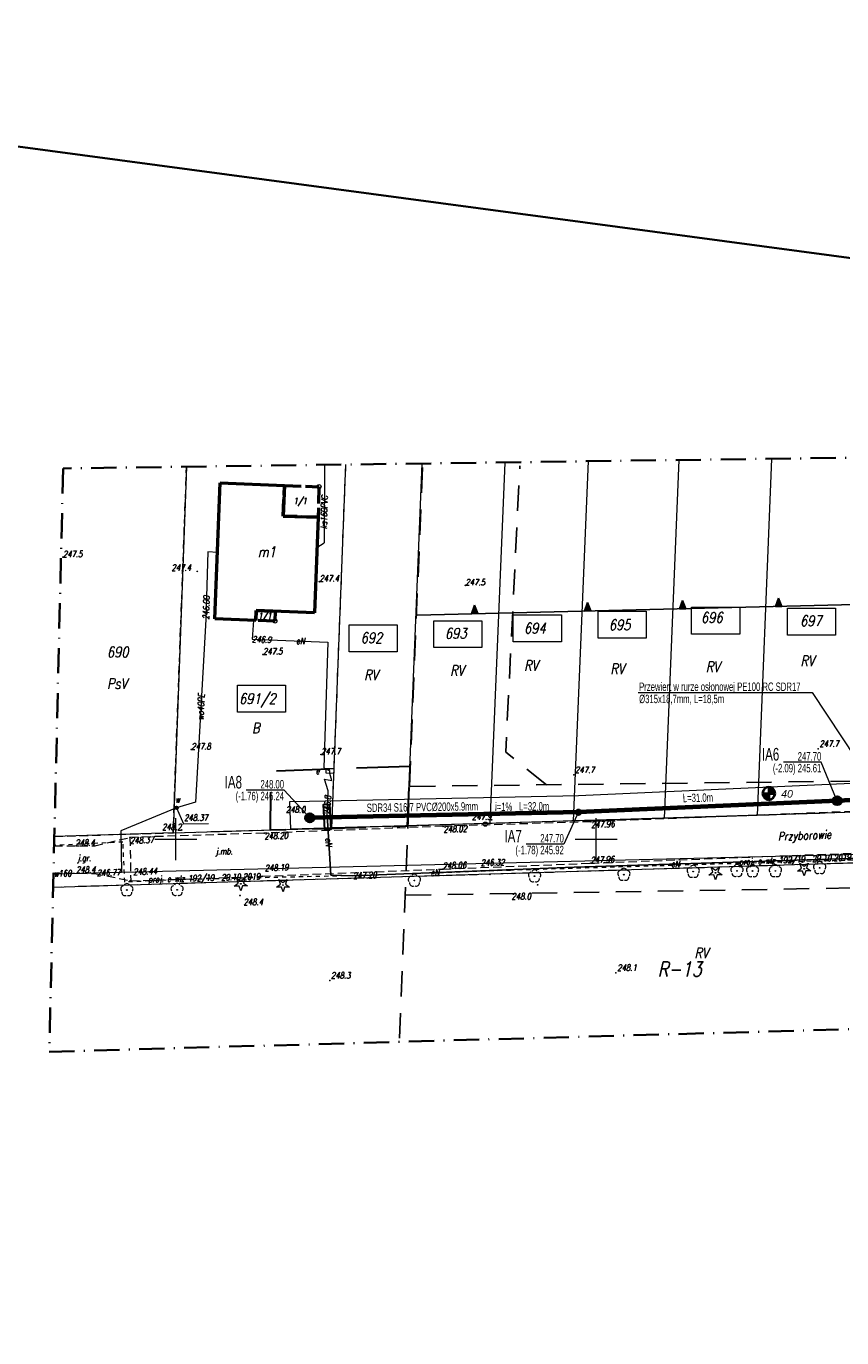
# Model space of a CAD drawing. Header units: millimetres. Extents: x 7436010 to 7436992, y 5663514 to 5666647.
# Tile 68 of 73: x 7436582 to 7436679, y 5666491 to 5666647. Entities that reach past the tile are written whole.
import ezdxf
from ezdxf.enums import TextEntityAlignment as Align

# ---------------------------------------------------------------- set-up
doc = ezdxf.new("R2010")
doc.units = ezdxf.units.MM
doc.header["$PDSIZE"] = 1
for name, pattern in [('$0$HIDDEN', [9.525, 6.35, -3.175]), ('1', [0]), ('2_EGBA', [2.5, 2, -0.5]), ('2_EGBU_A', [0]), ('3', [1, 0.5, -0.5]), ('4', [2.5, 1.5, -1]), ('EGKK', [2, 1.5, -0.5]), ('GAK', [3.5, 2, -0.75, 0, -0.75]), ('GDE', [0]), ('GUZ', [1.5, 1, -0.5]), ('KOU', [1.5, 1, -0.5]), ('UBE', [0]), ('UPE', [2, 1, 1])]:
    doc.linetypes.add(name, pattern=pattern)
for name, color, linetype, lineweight, plot in [('_AA Studnie 600 PP plamki', 244, 'Continuous', 35, False), ('_AA Studnie 600 PP SIEĆ', 244, 'Continuous', 35, False), ('RAMA WYPLOT', 3, 'Continuous', 35, False)]:
    doc.layers.add(name, color=color, linetype=linetype, lineweight=lineweight, plot=plot)
for name, color, linetype, lineweight in [('_AA_Kanalizacja grawitacyjna - trasa', 244, 'Continuous', 70), ('_AA_Studnia kanalizacyjna bet.1000mm - symbol', 24, 'Continuous', 40), ('_DZIAŁKI DO POZWOLENIA', 110, 'Continuous', 9), ('_GG_Otwory geologiczne - symbole', 10, 'Continuous', 40), ('_HH_Przewiert OPIS', 7, 'Continuous', 25), ('_J_rury AROT', 1, 'Continuous', 30), ('_LINIA ROZ.LOKA', 4, '$0$HIDDEN', 30), ('Dzialki', 7, 'GDE', 18), ('DZIALKI_SYT-WYS_T_0', 7, 'Continuous', 18), ('EDZPD_L_1', 7, 'GDE', 18), ('EDZPP_T_0', 7, 'Continuous', 18), ('EGBB_E_T_0', 7, 'Continuous', 18), ('EGBB_L_0', 7, '2_EGBU_A', 50), ('EGBC_E_T_3', 7, 'Continuous', 18), ('EGBC_L_3', 7, '2_EGBA', 50), ('EGBE_T_0', 7, 'Continuous', 18), ('EKLPK_L_0', 96, 'EGKK', 18), ('EKLTK_T_0', 96, 'Continuous', 18), ('EUZOU_T_0', 96, 'Continuous', 18), ('GG_otwory_geologiczne_geolog', 10, 'Continuous', 40), ('Linie_odn', 7, 'Continuous', 9), ('Linie_opisowe', 7, 'Continuous', 5), ('MPZP', 6, '4', 25), ('Nazwy ulic', 7, 'Continuous', 18), ('Numery_dzialek', 7, 'Continuous', 18), ('obszar odziaływania inwestcyji', 80, 'Continuous', 20), ('Podzial_sekcyjny_krzyze', 7, 'Continuous', 13), ('Punkty', 7, 'Continuous', 18), ('PunPOMIAR1', 7, 'Continuous', 18), ('RzedPOMIAR1', 7, 'Continuous', 18), ('SDROK_T_0', 7, 'Continuous', 18), ('SDRPK_L_1', 7, 'KOU', 18), ('SIEC_ENERGETYCZNA_L_0', 1, '3', 18), ('SZZPZ_T_0', 7, 'Continuous', 18), ('UEEOA_T_0', 1, 'Continuous', 18), ('UEEOC_T_0', 1, 'Continuous', 18), ('UEEOO_T_0', 1, 'Continuous', 18), ('UEEPA_T_0', 1, 'Continuous', 18), ('UEEPB_L_0', 1, 'UBE', 18), ('UEEPON_L_0', 1, 'UPE', 18), ('UKKOO_T_3', 34, 'Continuous', 18), ('UKKPOR_L_3', 34, '1', 18), ('UWWOA_T_0', 5, 'Continuous', 18), ('UWWOC_T_0', 5, 'Continuous', 18), ('UWWOO_T_0', 5, 'Continuous', 18), ('UWWPA_T_0', 5, 'Continuous', 18), ('UWWPO_L_0', 5, '1', 18), ('UŻYTKI LINIE', 96, 'GUZ', 18), ('UŻYTKI OZNACZENIE', 96, 'Continuous', 18), ('WEKTOR WODOCIĄGI wo', 5, 'Continuous', 18), ('WUKOS_T_0', 7, 'Continuous', 18), ('WUKOS_T_1', 7, 'Continuous', 18), ('ZAKRES MAPY', 1, 'GAK', 35)]:
    doc.layers.add(name, color=color, linetype=linetype, lineweight=lineweight)
for name, color, linetype in [('_AA_Studnia kanalizacyjna bet.1000mm - plamki', 255, 'Continuous'), ('_map', 7, 'Continuous'), ('TEKST ks sieć L _ i', 244, 'Continuous'), ('TEKST ks studnia', 244, 'Continuous')]:
    doc.layers.add(name, color=color, linetype=linetype)
doc.styles.add('K1_ACAD', font='romans.shx', dxfattribs={"width": 0.8, "oblique": 12})
doc.styles.add('PLAN 1 pop.', font='ARIALN.TTF', dxfattribs={"width": 0.8})
doc.styles.add('PLAN 2 pop.', font='ARIALN.TTF', dxfattribs={"width": 0.8})

# ---------------------------------------------------------------- blocks, each defined once
blk = doc.blocks.new('GRO')
at = {"linetype": 'Continuous'}
blk.add_circle((0, 0), 0.045, dxfattribs=at)
blk = doc.blocks.new('2_EGBO')
at = {"linetype": 'Continuous'}
blk.add_circle((0, 0), 0.25, dxfattribs=at)
blk = doc.blocks.new('GRT')
at = {"linetype": 'Continuous'}
blk.add_circle((0, 0), 0.25, dxfattribs=at)
blk = doc.blocks.new('DLI')
at = {"linetype": 'Continuous'}
blk.add_circle((0, 0), 0.045, dxfattribs=at)
for centre, start, end in [((-0.36, 0.12), 102.1445, 221.86), ((0, 0.38), 30.1401, 149.8599), ((0.36, 0.12), 318.14, 77.8555), ((-0.22, -0.3), 174.1482, 293.8542), ((0.22, -0.3), 246.1458, 5.8518)]:
    blk.add_arc(centre, 0.375, start, end, dxfattribs=at)
blk = doc.blocks.new('DIG')
at = {"linetype": 'Continuous'}
for p, q in [((-0.78225, -0.26495), (-0.3012, 0.09375)), ((-0.3012, 0.09375), (-0.4937, 0.6621)), ((-0.4937, 0.6621), (-0.0039, 0.31545)), ((-0.0039, 0.31545), (0.4771, 0.67415)), ((0.4771, 0.67415), (0.2988, 0.1012)), ((0.2988, 0.1012), (0.7886, -0.24545)), ((-0.18225, -0.2575), (-0.78225, -0.26495)), ((0.01025, -0.82585), (-0.18225, -0.2575)), ((0.1886, -0.2529), (0.01025, -0.82585)), ((0.7886, -0.24545), (0.1886, -0.2529))]:
    blk.add_line(p, q, dxfattribs=at)
blk.add_circle((0, 0), 0.045, dxfattribs=at)
blk = doc.blocks.new('SUUS18_01')
at = {"linetype": 'Continuous'}
for p, q in [((0.5, 0.25), (-0.5, 0.25)), ((-0.5, 0.25), (-0.5, -0.25)), ((0.5, -0.25), (0.5, 0.25)), ((-0.5, -0.25), (0.5, -0.25))]:
    blk.add_line(p, q, dxfattribs=at)
blk = doc.blocks.new('SUUS25')
at = {"linetype": 'Continuous'}
for radius in [0.2, 0.175, 0.15, 0.125, 0.1, 0.075, 0.05, 0.025, 0.00715]:
    blk.add_circle((0, 0), radius, dxfattribs=at)
blk = doc.blocks.new('WSP')
at = {"linetype": 'Continuous'}
blk.add_circle((0, 0), 0.045, dxfattribs=at)
blk = doc.blocks.new('STUDZ')
at = {"layer": 'Dzialki'}
for p, q in [((7436601.27, 5666594.34), (7436599.68, 5666550.76)), ((7436618.56, 5666551.33), (7436620.22, 5666594.6)), ((7436599.68, 5666550.76), (7436618.56, 5666551.33)), ((7436791.85, 5666550.59), (7436637.36, 5666545.82)), ((7436637.36, 5666545.82), (7436585.4, 5666544.26))]:
    blk.add_line(p, q, dxfattribs=at)
at = {"layer": 'EDZPD_L_1'}
for p, q in [((7436627.56, 5666551.57), (7436629.32, 5666594.72)), ((7436639.13, 5666594.86), (7436637.35, 5666551.87)), ((7436647.29, 5666552.17), (7436649.09, 5666594.99)), ((7436659.85, 5666595.14), (7436658.08, 5666552.47)), ((7436670.88, 5666595.29), (7436669.17, 5666552.83)), ((7436637.35, 5666551.87), (7436627.56, 5666551.57)), ((7436647.29, 5666552.17), (7436637.35, 5666551.87)), ((7436651.25, 5666552.29), (7436647.29, 5666552.17)), ((7436658.08, 5666552.47), (7436651.25, 5666552.29)), ((7436669.17, 5666552.83), (7436658.08, 5666552.47)), ((7436679.57, 5666553.17), (7436669.17, 5666552.83)), ((7436599.68, 5666550.76), (7436585.55, 5666550.32)), ((7436627.56, 5666551.57), (7436618.56, 5666551.33))]:
    blk.add_line(p, q, dxfattribs=at)
at = {"layer": 'EGBB_L_0'}
for p, q in [((7436604.65, 5666576.22), (7436605.29, 5666592.42)), ((7436605.29, 5666592.42), (7436612.92, 5666592.1)), ((7436612.92, 5666592.1), (7436612.76, 5666588.45)), ((7436612.76, 5666588.45), (7436616.92, 5666588.33)), ((7436616.92, 5666588.33), (7436616.5, 5666576.96)), ((7436609.55, 5666577.22), (7436609.5, 5666576.02)), ((7436616.5, 5666576.96), (7436609.55, 5666577.22)), ((7436609.5, 5666576.02), (7436604.65, 5666576.22))]:
    blk.add_line(p, q, dxfattribs=at)
at = {"layer": 'EGBC_L_3'}
for p, q in [((7436612.76, 5666588.45), (7436612.92, 5666592.1)), ((7436612.92, 5666592.1), (7436617.02, 5666591.96)), ((7436617.02, 5666591.96), (7436616.92, 5666588.33)), ((7436616.92, 5666588.33), (7436612.76, 5666588.45)), ((7436609.5, 5666576.02), (7436609.55, 5666577.22)), ((7436609.55, 5666577.22), (7436611.8, 5666577.14)), ((7436611.8, 5666577.14), (7436611.78, 5666575.97)), ((7436611.78, 5666575.97), (7436609.5, 5666576.02))]:
    blk.add_line(p, q, dxfattribs=at)
at = {"layer": 'EKLPK_L_0', "linetype": 'GUZ', "flags": 128}
for points in [[(7436791.85, 5666550.59), (7436637.36, 5666545.82)], [(7436637.36, 5666545.82), (7436585.4, 5666544.26)]]:
    blk.add_lwpolyline(points, dxfattribs=at)
at = {"layer": 'Podzial_sekcyjny_krzyze', "color": 7, "lineweight": 13}
for p, q in [((7436600, 5666547.5), (7436600, 5666552.5)), ((7436650, 5666547.5), (7436650, 5666552.5)), ((7436597.5, 5666550), (7436602.5, 5666550)), ((7436647.5, 5666550), (7436652.5, 5666550))]:
    blk.add_line(p, q, dxfattribs=at)
at = {"layer": 'PunPOMIAR1'}
for p in [(7436676.42, 5666560.77), (7436647.35, 5666557.65), (7436615.84, 5666553.01), (7436618.3, 5666533.17), (7436652.36, 5666534.1)]:
    blk.add_point(p, dxfattribs=at)
at = {"layer": 'RAMA WYPLOT', "flags": 128}
blk.add_lwpolyline([(7436474.28, 5666646.78), (7436381.84, 5665956.72), (7436798.12, 5665900.96), (7436890.56, 5666591.01)], close=True, dxfattribs=at)
at = {"layer": 'SDRPK_L_1'}
for p, q in [((7436691.03, 5666553.72), (7436649.37, 5666552.08)), ((7436649.37, 5666552.08), (7436631.81, 5666551.53)), ((7436590.35, 5666549.21), (7436594.54, 5666550.21)), ((7436610.51, 5666550.72), (7436594.54, 5666550.21)), ((7436594.54, 5666550.21), (7436594.63, 5666545.04)), ((7436631.81, 5666551.53), (7436610.51, 5666550.72)), ((7436585.52, 5666549.2), (7436590.35, 5666549.21)), ((7436631.75, 5666546.44), (7436649.36, 5666547.14)), ((7436649.36, 5666547.14), (7436688.15, 5666548.63)), ((7436585.45, 5666545.98), (7436590.31, 5666545.92)), ((7436590.31, 5666545.92), (7436594.63, 5666545.04)), ((7436594.63, 5666545.04), (7436610.28, 5666545.58)), ((7436610.28, 5666545.58), (7436631.75, 5666546.44))]:
    blk.add_line(p, q, dxfattribs=at)
at = {"layer": 'SIEC_ENERGETYCZNA_L_0'}
for p, q in [((7436593.7, 5666549.65), (7436585.52, 5666549.26)), ((7436593.93, 5666544.9), (7436593.7, 5666549.65)), ((7436673.08, 5666547.29), (7436657.18, 5666546.82)), ((7436681.58, 5666547.54), (7436673.08, 5666547.29)), ((7436622.14, 5666545.68), (7436600.85, 5666545.19)), ((7436639.82, 5666546.29), (7436622.14, 5666545.68)), ((7436657.18, 5666546.82), (7436639.82, 5666546.29)), ((7436600.85, 5666545.19), (7436593.93, 5666544.9))]:
    blk.add_line(p, q, dxfattribs=at)
at = {"layer": 'UEEPB_L_0'}
for p, q in [((7436617.99, 5666552.87), (7436618.43, 5666545.71)), ((7436647.38, 5666546.68), (7436706.1, 5666548.48)), ((7436618.43, 5666545.71), (7436621.07, 5666545.65)), ((7436621.07, 5666545.65), (7436647.38, 5666546.68))]:
    blk.add_line(p, q, dxfattribs=at)
at = {"layer": 'UEEPON_L_0'}
for p, q in [((7436609.22, 5666576.03), (7436609.07, 5666573.82)), ((7436609.07, 5666573.82), (7436618.1, 5666573.45)), ((7436618.1, 5666573.45), (7436617.59, 5666558.49)), ((7436617.59, 5666558.49), (7436618.33, 5666558.13)), ((7436618.32, 5666557.8), (7436618.33, 5666558.13)), ((7436618.11, 5666555.77), (7436617.67, 5666557.15)), ((7436617.67, 5666557.15), (7436618.54, 5666557)), ((7436618.54, 5666557), (7436618.32, 5666557.8)), ((7436617.99, 5666552.87), (7436618.11, 5666555.77)), ((7436618.43, 5666545.71), (7436617.99, 5666552.87)), ((7436706.1, 5666548.48), (7436647.38, 5666546.68)), ((7436621.07, 5666545.65), (7436618.43, 5666545.71)), ((7436647.38, 5666546.68), (7436621.07, 5666545.65))]:
    blk.add_line(p, q, dxfattribs=at)
at = {"layer": 'UKKPOR_L_3'}
for p in [(7436617.67, 5666594.56), (7436616.79, 5666584.71)]:
    blk.add_line(p, (7436617.63, 5666585.28), dxfattribs=at)
at = {"layer": 'UWWOC_T_0'}
for p, q in [((7436600.07, 5666553.74), (7436600.89, 5666551.81)), ((7436600.89, 5666551.81), (7436603.9, 5666551.85))]:
    blk.add_line(p, q, dxfattribs=at)
at = {"layer": 'UWWPO_L_0'}
for p, q in [((7436603.8, 5666584.19), (7436603.57, 5666576.14)), ((7436604.96, 5666584.13), (7436603.8, 5666584.19)), ((7436603.57, 5666576.14), (7436602.33, 5666554.41)), ((7436600.07, 5666553.74), (7436593.46, 5666550.99)), ((7436602.33, 5666554.41), (7436600.07, 5666553.74)), ((7436593.46, 5666550.99), (7436593.53, 5666546.05))]:
    blk.add_line(p, q, dxfattribs=at)
at = {"layer": 'UŻYTKI LINIE', "flags": 128}
for points in [[(7436585.55, 5666550.32), (7436599.68, 5666550.76), (7436601.27, 5666594.34)], [(7436618.56, 5666551.33), (7436620.22, 5666594.6)], [(7436787.56, 5666556.15), (7436765.23, 5666555.63), (7436750.63, 5666555.32), (7436739.24, 5666554.97), (7436727.85, 5666554.63), (7436700.75, 5666553.81), (7436679.57, 5666553.17), (7436669.17, 5666552.83), (7436658.08, 5666552.47), (7436647.29, 5666552.17), (7436637.35, 5666551.87), (7436627.56, 5666551.57), (7436618.56, 5666551.33)], [(7436599.68, 5666550.76), (7436618.56, 5666551.33)]]:
    blk.add_lwpolyline(points, dxfattribs=at)
at = {"layer": 'WEKTOR WODOCIĄGI wo'}
blk.add_line((7436686.15, 5666548.32), (7436585.44, 5666545.85), dxfattribs=at)
at = {"layer": 'ZAKRES MAPY', "ltscale": 1.5}
blk.add_lwpolyline([(7436499.64, 5664770.19), (7436618.18, 5665205.39), (7436683.21, 5665437.78), (7436699.29, 5665515.69), (7436766.55, 5666002.2), (7436830.55, 5666510.53), (7436842.09, 5666581.76), (7436785.51, 5666596.85), (7436785.51, 5666596.85), (7436586.58, 5666594.14), (7436584.94, 5666524.7), (7436750.08, 5666529.35), (7436745.08, 5666424.3), (7436720.95, 5666302.3), (7436720.95, 5666302.3), (7436688.83, 5666001.55), (7436443.21, 5666009.35), (7436440.09, 5665956.61), (7436694.21, 5665946.11), (7436662.94, 5665733.97), (7436630.66, 5665497.39), (7436531.49, 5665129.94)], dxfattribs=at)
at = {"layer": 'EDZPP_T_0'}
blk.add_blockref('GRT', (7436636.81, 5666551.79), dxfattribs=at)
at = {"layer": 'EGBE_T_0'}
for p in [(7436617.02, 5666591.96), (7436611.78, 5666575.97)]:
    blk.add_blockref('2_EGBO', p, dxfattribs=at)
at = {"layer": 'Punkty'}
for p in [(7436599.68, 5666550.76), (7436618.56, 5666551.33), (7436637.36, 5666545.82)]:
    blk.add_blockref('GRO', p, dxfattribs=at)
at = {"layer": 'SZZPZ_T_0'}
for name, p in [('DIG', (7436674.75, 5666546.47)), ('DLI', (7436676.6, 5666546.58)), ('DLI', (7436628.38, 5666545.09)), ('DLI', (7436642.68, 5666545.6)), ('DLI', (7436653.3, 5666545.78)), ('DLI', (7436661.55, 5666546.14)), ('DIG', (7436664.2, 5666546)), ('DLI', (7436666.76, 5666546.23)), ('DLI', (7436668.61, 5666546.21)), ('DLI', (7436671.33, 5666546.22)), ('DLI', (7436594.17, 5666543.95)), ('DLI', (7436600.15, 5666543.97)), ('DIG', (7436607.73, 5666544.68)), ('DIG', (7436612.74, 5666544.54))]:
    blk.add_blockref(name, p, dxfattribs=at)
at = {"layer": 'UEEPA_T_0', "rotation": 358.7876114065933}
blk.add_blockref('SUUS18_01', (7436618.33, 5666558.13), dxfattribs=at)
at = {"layer": 'UWWPA_T_0'}
blk.add_blockref('SUUS25', (7436600.07, 5666553.74), dxfattribs=at)
at = {"layer": 'WUKOS_T_0'}
for p in [(7436586.57, 5666583.58), (7436602.55, 5666581.88), (7436617.09, 5666580.66), (7436634.46, 5666580.22), (7436610.37, 5666571.99), (7436601.84, 5666560.68), (7436617.3, 5666560.09), (7436649.37, 5666552.08), (7436594.54, 5666550.21), (7436610.51, 5666550.72), (7436631.81, 5666551.53), (7436590.35, 5666549.21), (7436649.36, 5666547.14), (7436590.31, 5666545.92), (7436610.28, 5666545.58), (7436631.75, 5666546.44), (7436594.6, 5666545.08)]:
    blk.add_blockref('WSP', p, dxfattribs=at)
for p, rotation in [((7436637.55, 5666552.31), 0.06222666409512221), ((7436600.68, 5666551.09), 0.06236326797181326), ((7436643.04, 5666544.57), 0.06222666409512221), ((7436607.63, 5666543.29), 0.06239058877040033)]:
    blk.add_blockref('WSP', p, dxfattribs=dict(at, rotation=rotation))
at = {"layer": 'DZIALKI_SYT-WYS_T_0', "style": 'K1_ACAD', "oblique": 12, "width": 0.8}
for s, p in [('696', (7436663.78, 5666576.38)), ('697', (7436675.56, 5666575.99)), ('693', (7436633.31, 5666574.5)), ('694', (7436642.72, 5666575.12)), ('695', (7436652.81, 5666575.52)), ('692', (7436623.28, 5666573.96)), ('690', (7436593.09, 5666572.29))]:
    blk.add_text(s, height=1.25, dxfattribs=at).set_placement(p, align=Align.MIDDLE)
at = {"layer": 'EGBB_E_T_0', "style": 'K1_ACAD', "oblique": 12, "width": 0.8}
blk.add_text('m1', height=1.25, dxfattribs=at).set_placement((7436610.83, 5666584.2), align=Align.MIDDLE)
at = {"layer": 'EGBC_E_T_3', "style": 'K1_ACAD', "oblique": 12, "width": 0.8}
for p in [(7436614.79, 5666590.22), (7436610.57, 5666576.5)]:
    blk.add_text('1/1', height=0.75, dxfattribs=at).set_placement(p, align=Align.MIDDLE)
at = {"layer": 'EKLTK_T_0', "style": 'K1_ACAD', "oblique": 12, "width": 0.8}
blk.add_text('B', height=1.25, dxfattribs=at).set_placement((7436609.05, 5666563.86), align=Align.TOP_LEFT)
blk.add_text('RV', height=1.25, dxfattribs=at).set_placement((7436662.53, 5666536.45), align=Align.MIDDLE)
at = {"layer": 'EUZOU_T_0', "style": 'K1_ACAD', "oblique": 12, "width": 0.8}
for s, p in [('RV', (7436633.46, 5666570.08)), ('RV', (7436642.26, 5666570.68)), ('PsV', (7436593, 5666568.51)), ('RV', (7436623.22, 5666569.55))]:
    blk.add_text(s, height=1.25, dxfattribs=at).set_placement(p, align=Align.MIDDLE)
at = {"layer": 'Nazwy ulic', "style": 'K1_ACAD', "oblique": 12, "width": 0.8}
blk.add_text('Przyborowie', height=1, rotation=2.197, dxfattribs=at).set_placement((7436674.81, 5666550.31), align=Align.MIDDLE)
at = {"layer": 'Numery_dzialek', "style": 'K1_ACAD', "oblique": 12, "width": 0.8}
blk.add_text('691/2', height=1.25, dxfattribs=at).set_placement((7436607.53, 5666567.36), align=Align.TOP_LEFT)
at = {"layer": 'RzedPOMIAR1', "style": 'K1_ACAD', "oblique": 12, "width": 0.8}
for s, p in [('247.7', (7436676.58, 5666561)), ('247.7', (7436647.51, 5666557.88)), ('248.0', (7436613.1, 5666553.16)), ('248.1', (7436652.52, 5666534.33)), ('248.3', (7436618.46, 5666533.4))]:
    blk.add_text(s, height=0.75, dxfattribs=at).set_placement(p)
at = {"layer": 'SDROK_T_0', "style": 'K1_ACAD', "oblique": 12, "width": 0.8}
blk.add_text('j.mb.', height=0.75, dxfattribs=at).set_placement((7436604.73, 5666548.55), align=Align.MIDDLE_LEFT)
blk.add_text('j.gr.', height=0.75, dxfattribs=at).set_placement((7436588.3, 5666547.38))
at = {"layer": 'SIEC_ENERGETYCZNA_L_0', "style": 'K1_ACAD', "oblique": 12, "width": 0.8}
for rotation, p in [(2.5261, (7436667.01, 5666546.91)), (1.5481, (7436596.72, 5666544.84))]:
    blk.add_text('proj. e wlz 192/19  29.10.2019', height=0.75, rotation=rotation, dxfattribs=at).set_placement(p)
at = {"layer": 'UEEOA_T_0', "style": 'K1_ACAD', "oblique": 12, "width": 0.8}
blk.add_text('e', height=0.75, dxfattribs=at).set_placement((7436616.64, 5666557.73))
at = {"layer": 'UEEOC_T_0', "style": 'K1_ACAD', "oblique": 12, "width": 0.8}
for s, rotation, p in [('246.9', 357.6851, (7436609.07, 5666573.82)), ('246.8', 87.6305, (7436617.99, 5666552.87)), ('247.20', 2.2419, (7436621.07, 5666545.65))]:
    blk.add_text(s, height=0.75, rotation=rotation, dxfattribs=at).set_placement(p, align=Align.MIDDLE_LEFT)
at = {"layer": 'UEEOO_T_0', "style": 'K1_ACAD', "oblique": 12, "width": 0.8}
blk.add_text('eN', height=0.75, dxfattribs=at).set_placement((7436614.81, 5666573.59), align=Align.MIDDLE)
for rotation, p in [(273.5165, (7436618.19, 5666549.64)), (1.7558, (7436659.42, 5666547.05)), (2.2419, (7436630.82, 5666546.03))]:
    blk.add_text('eN', height=0.75, rotation=rotation, dxfattribs=at).set_placement(p, align=Align.MIDDLE)
at = {"layer": 'UKKOO_T_3', "style": 'K1_ACAD', "oblique": 12, "width": 0.8}
blk.add_text('ks160PVC', height=0.75, rotation=88.47, dxfattribs=at).set_placement((7436617.64, 5666588.92), align=Align.MIDDLE)
at = {"layer": 'UWWOA_T_0', "style": 'K1_ACAD', "oblique": 12, "width": 0.8}
blk.add_text('w', height=0.75, dxfattribs=at).set_placement((7436599.92, 5666554.33))
at = {"layer": 'UWWOC_T_0', "style": 'K1_ACAD', "oblique": 12, "width": 0.8}
for s, rotation, p in [('246.00', 88.3634, (7436603.57, 5666576.14)), ('248.37', 359.7149, (7436600.98, 5666552.56))]:
    blk.add_text(s, height=0.75, rotation=rotation, dxfattribs=at).set_placement(p, align=Align.MIDDLE_LEFT)
for s, p in [('246.32', (7436636.29, 5666546.82)), ('246.77', (7436590.61, 5666545.61))]:
    blk.add_text(s, height=0.75, rotation=1.404, dxfattribs=at).set_placement(p)
at = {"layer": 'UWWOO_T_0', "style": 'K1_ACAD', "oblique": 12, "width": 0.8}
blk.add_text('wo40PE', height=0.75, rotation=86.733, dxfattribs=at).set_placement((7436602.98, 5666565.74), align=Align.MIDDLE)
blk.add_text('w160', height=0.75, rotation=1.4042, dxfattribs=at).set_placement((7436586.54, 5666545.55), align=Align.CENTER)
at = {"layer": 'UŻYTKI OZNACZENIE', "style": 'K1_ACAD', "oblique": 12, "width": 0.8}
for p in [(7436652.52, 5666570.27), (7436663.89, 5666570.51), (7436675.14, 5666571.24)]:
    blk.add_text('RV', height=1.25, dxfattribs=at).set_placement(p, align=Align.MIDDLE)
at = {"layer": 'WUKOS_T_1', "style": 'K1_ACAD', "oblique": 12, "width": 0.8}
for s, p in [('247.5', (7436586.57, 5666583.58)), ('247.4', (7436599.49, 5666581.96)), ('247.4', (7436617.09, 5666580.66)), ('247.5', (7436634.46, 5666580.22)), ('247.5', (7436610.37, 5666571.99)), ('247.8', (7436601.84, 5666560.68)), ('247.7', (7436617.29, 5666560.09))]:
    blk.add_text(s, height=0.75, dxfattribs=at).set_placement(p)
for s, rotation, p in [('248.2', 0.0624, (7436600.68, 5666551.09)), ('247.9', 0.0622, (7436637.55, 5666552.31))]:
    blk.add_text(s, height=0.75, rotation=rotation, dxfattribs=at).set_placement(p, align=Align.RIGHT)
for s, rotation, p in [('247.96', 2.2626, (7436649.37, 5666552.08)), ('248.37', 1.832, (7436594.54, 5666550.21)), ('248.20', 2.1648, (7436610.51, 5666550.72)), ('248.02', 1.7967, (7436631.81, 5666551.53)), ('248.4', 0.0624, (7436608.05, 5666542.91))]:
    blk.add_text(s, height=0.75, rotation=rotation, dxfattribs=at).set_placement(p, align=Align.TOP_LEFT)
blk.add_text('248.4', height=0.75, dxfattribs=at).set_placement((7436590.35, 5666549.21), align=Align.RIGHT)
for s, rotation, p in [('248.06', 2.2861, (7436631.75, 5666546.44)), ('247.96', 2.197, (7436649.36, 5666547.14)), ('248.44', 1.9627, (7436594.94, 5666545.73)), ('248.19', 2.2881, (7436610.6, 5666546.19))]:
    blk.add_text(s, height=0.75, rotation=rotation, dxfattribs=at).set_placement(p)
blk.add_text('248.4', height=0.75, dxfattribs=at).set_placement((7436590.44, 5666546.76), align=Align.TOP_RIGHT)
blk.add_text('248.0', height=0.75, rotation=0.0622, dxfattribs=at).set_placement((7436642.25, 5666543.56), align=Align.TOP_RIGHT)
blk = doc.blocks.new('A$C759113EB')
at = {"linetype": '1'}
h = blk.add_hatch(color=1, dxfattribs=at)
h.dxf.hatch_style = 1
h.paths.add_polyline_path([(1.5, 1.5), (3, 1.5, 0.414214), (1.5, 3)])
h.paths.add_polyline_path([(1.5, 1.5), (0, 1.5, 0.414214), (1.5, 0)])
at = {"layer": 'GG_otwory_geologiczne_geolog', "color": 10}
for p, q in [((0, 1.5), (3, 1.5)), ((1.5, 3), (1.5, 0))]:
    blk.add_line(p, q, dxfattribs=at)
at = {"layer": 'GG_otwory_geologiczne_geolog', "color": 1}
for start, end in [(90, 180), (270, 0)]:
    blk.add_arc((1.5, 1.5), 1.5, start, end, dxfattribs=at)
at = {"layer": 'GG_otwory_geologiczne_geolog', "color": 10}
for start, end in [(180, 270), (0, 90)]:
    blk.add_arc((1.5, 1.5), 1.5, start, end, dxfattribs=at)
blk = doc.blocks.new('MPZP')
at = {"layer": 'MPZP'}
for points in [[(7436649.2, 5666575.93), (7436648.81, 5666576.92), (7436648.45, 5666575.92)], [(7436660.5, 5666576.2), (7436660.11, 5666577.19), (7436659.75, 5666576.18)], [(7436671.91, 5666576.47), (7436671.52, 5666577.46), (7436671.16, 5666576.45)], [(7436635.74, 5666575.61), (7436635.34, 5666576.6), (7436634.99, 5666575.6)]]:
    blk.add_hatch(color=256, dxfattribs=at).paths.add_polyline_path(points)
at = {"layer": 'MPZP', "ltscale": 2, "flags": 128}
for points in [[(7436629.15, 5666593), (7436626.41, 5666524.65)], [(7436643.93, 5666555.24), (7436639.07, 5666559.1), (7436640.75, 5666593.21)], [(7436627.7, 5666555.05), (7436681.46, 5666555.68), (7436734.91, 5666556.64), (7436764.39, 5666557.35), (7436786.04, 5666557.75), (7436794.75, 5666563.86), (7436798.34, 5666571.74), (7436801.33, 5666577.75), (7436808.35, 5666589.08)], [(7436627.18, 5666542.09), (7436691.16, 5666543.13), (7436776.22, 5666544.16), (7436785.89, 5666532.3), (7436786.98, 5666538.36), (7436788.86, 5666546.64), (7436790.1, 5666551.25), (7436792.1, 5666556.89), (7436794.75, 5666563.86)]]:
    blk.add_lwpolyline(points, dxfattribs=at)
at = {"layer": 'MPZP', "linetype": 'Continuous', "ltscale": 2, "flags": 128}
blk.add_lwpolyline([(7436628.53, 5666575.44), (7436679, 5666576.64), (7436712.34, 5666577.39), (7436757.68, 5666578.4), (7436787.56, 5666579.28), (7436795.49, 5666593.21)], dxfattribs=at)
at = {"layer": 'MPZP', "ltscale": 2}
for points in [[(7436649.2, 5666575.93), (7436648.81, 5666576.92), (7436648.45, 5666575.92), (7436649.2, 5666575.93)], [(7436660.5, 5666576.2), (7436660.11, 5666577.19), (7436659.75, 5666576.18), (7436660.5, 5666576.2)], [(7436671.91, 5666576.47), (7436671.52, 5666577.46), (7436671.16, 5666576.45), (7436671.91, 5666576.47)], [(7436635.74, 5666575.61), (7436635.34, 5666576.6), (7436634.99, 5666575.6), (7436635.74, 5666575.61)]]:
    blk.add_lwpolyline(points, close=True, dxfattribs=at)
at = {"layer": 'MPZP', "style": 'K1_ACAD', "oblique": 12, "width": 0.8}
blk.add_text('R-13', height=1.75, dxfattribs=at).set_placement((7436657.18, 5666531.89), align=Align.BOTTOM_LEFT)

msp = doc.modelspace()

# ---------------------------------------------------------------- hatches: boundary and pattern name
at = {"layer": '_AA Studnie 600 PP plamki', "lineweight": 80}
h = msp.add_hatch(color=256, dxfattribs=at)
h.dxf.hatch_style = 1
edge = h.paths.add_edge_path()
edge.add_arc((7436647.9, 5666553.2), 0.3, 0, 360)
h = msp.add_hatch(color=256, dxfattribs=at)
h.dxf.hatch_style = 1
edge = h.paths.add_edge_path()
edge.add_arc((7436647.9, 5666553.2), 0.3, 0, 360)
at = {"layer": '_AA_Studnia kanalizacyjna bet.1000mm - plamki', "linetype": 'Continuous'}
h = msp.add_hatch(color=256, dxfattribs=at)
edge = h.paths.add_edge_path()
edge.add_arc((7436678.68, 5666554.58), 0.5, 0, 360)
h = msp.add_hatch(color=256, dxfattribs=at)
edge = h.paths.add_edge_path()
edge.add_arc((7436615.94, 5666552.54), 0.5, 0, 360)

# ---------------------------------------------------------------- linework, layer by layer
at = {"layer": '_AA Studnie 600 PP SIEĆ'}
msp.add_circle((7436647.9, 5666553.2), 0.3, dxfattribs=at)
at = {"layer": '_AA_Kanalizacja grawitacyjna - trasa'}
msp.add_lwpolyline([(7436794.63, 5666559.01), (7436794.63, 5666559.01), (7436794.63, 5666559.01), (7436794.63, 5666559.01), (7436786.24, 5666558.65), (7436764.31, 5666557.7), (7436734.02, 5666556.67), (7436727.02, 5666556.43), (7436698.46, 5666555.46), (7436678.68, 5666554.58), (7436647.96, 5666553.21), (7436615.94, 5666552.54)], dxfattribs=at)
at = {"layer": '_AA_Studnia kanalizacyjna bet.1000mm - symbol', "linetype": 'Continuous'}
for centre in [(7436678.68, 5666554.58), (7436615.94, 5666552.54)]:
    msp.add_circle(centre, 0.5, dxfattribs=at)
at = {"layer": '_DZIAŁKI DO POZWOLENIA'}
for points in [[(7436650.23, 5666577.13), (7436655.96, 5666577.13), (7436655.96, 5666573.92), (7436650.23, 5666573.92)], [(7436661.36, 5666577.61), (7436667.09, 5666577.61), (7436667.09, 5666574.41), (7436661.36, 5666574.41)], [(7436672.76, 5666577.49), (7436678.5, 5666577.49), (7436678.5, 5666574.29), (7436672.76, 5666574.29)], [(7436620.61, 5666575.52), (7436626.34, 5666575.52), (7436626.34, 5666572.32), (7436620.61, 5666572.32)], [(7436630.68, 5666576), (7436636.41, 5666576), (7436636.41, 5666572.8), (7436630.68, 5666572.8)], [(7436640.15, 5666576.72), (7436645.88, 5666576.72), (7436645.88, 5666573.51), (7436640.15, 5666573.51)], [(7436607.33, 5666568.32), (7436613.06, 5666568.32), (7436613.06, 5666565.12), (7436607.33, 5666565.12)]]:
    msp.add_lwpolyline(points, close=True, dxfattribs=at)
at = {"layer": '_J_rury AROT'}
msp.add_lwpolyline([(7436618.27, 5666554.15), (7436618.44, 5666551.15), (7436617.74, 5666551.11), (7436617.58, 5666554.11)], close=True, dxfattribs=at)
at = {"layer": '_LINIA ROZ.LOKA', "flags": 128}
msp.add_lwpolyline([(7436627.85, 5666558.67), (7436611.27, 5666558.06), (7436611.23, 5666551.11), (7436627.56, 5666551.57), (7436627.85, 5666558.67)], dxfattribs=at)
at = {"layer": 'Linie_odn'}
for points in [[(7436678.67, 5666554.51), (7436676.79, 5666559.16), (7436672.29, 5666559.16)], [(7436615.94, 5666552.54), (7436612.87, 5666555.84), (7436608.37, 5666555.84)], [(7436647.9, 5666553.26), (7436646.16, 5666549.41), (7436641.66, 5666549.41)]]:
    msp.add_lwpolyline(points, dxfattribs=at)
at = {"layer": 'Linie_opisowe'}
for p, q in [((7436655.02, 5666567.45), (7436675.72, 5666567.45)), ((7436675.72, 5666567.45), (7436683.71, 5666555.3))]:
    msp.add_line(p, q, dxfattribs=at)
at = {"layer": 'obszar odziaływania inwestcyji', "ltscale": 2}
for points in [[(7436613.68, 5666551.18), (7436613.58, 5666554.49), (7436615.9, 5666554.54), (7436647.89, 5666555.2), (7436678.59, 5666556.57), (7436698.38, 5666557.46), (7436726.96, 5666558.43), (7436733.95, 5666558.66), (7436764.23, 5666559.7), (7436786.15, 5666560.65), (7436794.55, 5666561.01), (7436799.47, 5666562.64), (7436801.01, 5666563.15), (7436802.02, 5666560.42)], [(7436792.91, 5666556.93), (7436786.33, 5666556.65), (7436764.39, 5666555.7), (7436739.18, 5666554.97), (7436727.77, 5666554.63), (7436700.79, 5666553.81), (7436679.53, 5666553.17), (7436647.79, 5666552.18), (7436613.68, 5666551.18)]]:
    msp.add_lwpolyline(points, dxfattribs=at)

# ---------------------------------------------------------------- block references
at = {"layer": '_GG_Otwory geologiczne - symbole', "xscale": 0.5, "yscale": 0.5, "zscale": 0.5}
msp.add_blockref('A$C759113EB', (7436669.8, 5666554.7), dxfattribs=at)
at = {"layer": '_map'}
msp.add_blockref('STUDZ', (0, 0), dxfattribs=at)
at = {"layer": 'MPZP'}
msp.add_blockref('MPZP', (0.18, 1.24), dxfattribs=at)

# ---------------------------------------------------------------- texts
at = {"layer": '_GG_Otwory geologiczne - symbole', "insert": (7436672.02, 5666555.85), "char_height": 0.9, "width": 2.4446, "attachment_point": 1}
msp.add_mtext('{\\fArial|b0|i1|c238|p34;40}', dxfattribs=at)
at = {"layer": '_HH_Przewiert OPIS', "style": 'PLAN 2 pop.', "width": 0.8}
for s, p in [('Przewiert w rurze osłonowej PE100 RC SDR17', (7436655.12, 5666567.65)), ('%%c315x18,7mm, L=18,5m', (7436655.12, 5666566.2))]:
    msp.add_text(s, height=1, dxfattribs=at).set_placement(p)
at = {"layer": 'TEKST ks sieć L _ i', "style": 'PLAN 2 pop.', "width": 0.8}
for s, rotation, p in [('L=31.0m', 1.0645, (7436660.33, 5666554.4)), ('SDR34 S16.7 PVC%%c200x5.9mm', 0.8443, (7436622.72, 5666553.23)), ('L=32.0m', 359.6731, (7436640.83, 5666553.42))]:
    msp.add_text(s, height=1, rotation=rotation, dxfattribs=at).set_placement(p)
msp.add_text('i=1%', height=1, rotation=359.6731, dxfattribs=at).set_placement((7436640.03, 5666553.36), align=Align.RIGHT)
at = {"layer": 'TEKST ks studnia', "width": 0.8}
for s, height, style, p in [('IA6', 1.5, 'PLAN 1 pop.', (7436671.79, 5666559.36)), ('247.70', 1, 'PLAN 2 pop.', (7436676.79, 5666559.36)), ('(-2.09) 245.61', 1, 'PLAN 2 pop.', (7436676.79, 5666557.96)), ('IA8', 1.5, 'PLAN 1 pop.', (7436607.87, 5666556.04)), ('248.00', 1, 'PLAN 2 pop.', (7436612.87, 5666556.04)), ('(-1.76) 246.24', 1, 'PLAN 2 pop.', (7436612.87, 5666554.64)), ('IA7', 1.5, 'PLAN 1 pop.', (7436641.16, 5666549.61)), ('247.70', 1, 'PLAN 2 pop.', (7436646.16, 5666549.61)), ('(-1.78) 245.92', 1, 'PLAN 2 pop.', (7436646.16, 5666548.21))]:
    msp.add_text(s, height=height, dxfattribs=dict(at, style=style)).set_placement(p, align=Align.RIGHT)

doc.saveas('drawing.dxf')
